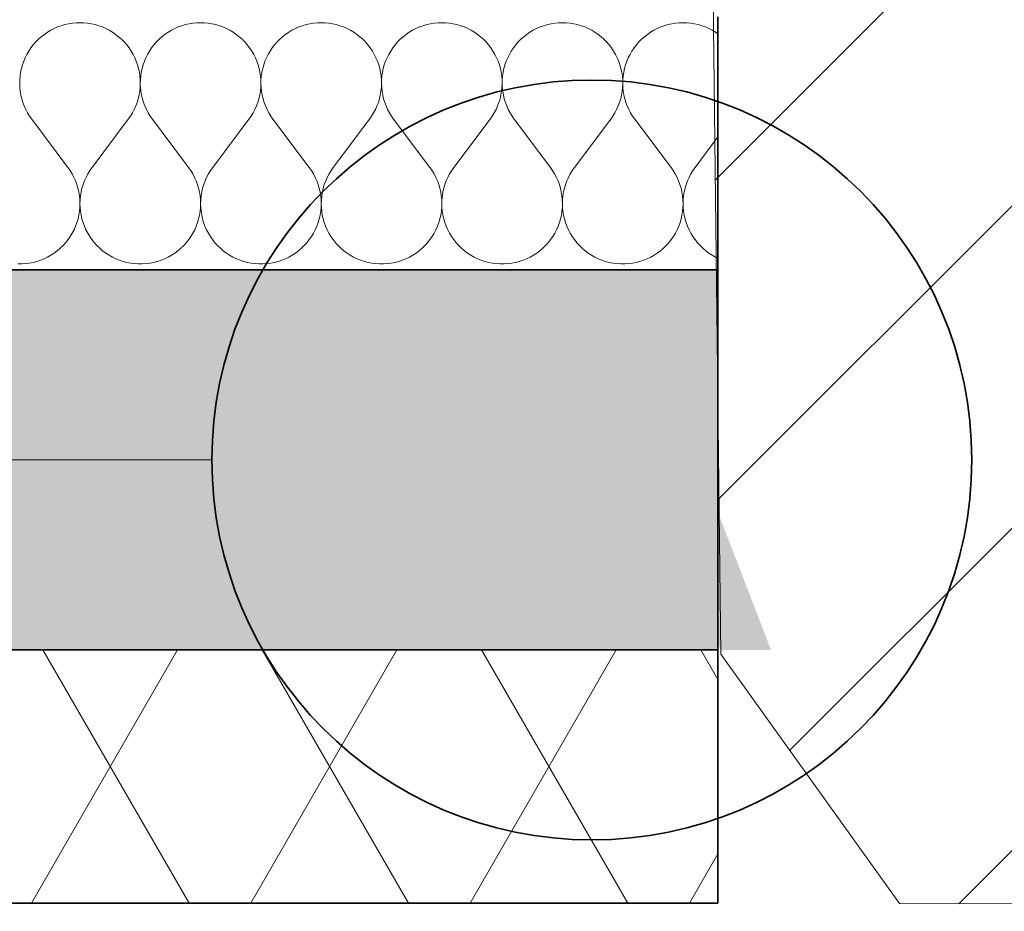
# Model space of a CAD drawing. Header units: millimetres. Extents: x 82175 to 237000, y 24756 to 471700.
# Tile 36 of 256: x 123315 to 124093, y 91872 to 92576. Entities that reach past the tile are written whole.
import ezdxf

# ---------------------------------------------------------------- set-up
doc = ezdxf.new("R2010")
doc.units = ezdxf.units.MM
doc.linetypes.add('Kropki i Kreski', pattern=[6.702778, 3.527778, -1.763889, 0, -1.411111])
for name, color, linetype in [('- A - ocieplenie', 8, 'Continuous'), ('Konstrukcja - Siatka mod', 8, 'Continuous'), ('Konstrukcja - Ściany zewnętrzne', 8, 'Continuous')]:
    doc.layers.add(name, color=color, linetype=linetype)
doc.styles.add('STYL_AUTOMATYCZNY_1', font='arial.ttf')

# ---------------------------------------------------------------- blocks, each defined once
blk = doc.blocks.new('*X11')
at = {"layer": '- A - ocieplenie', "linetype": 'Continuous', "lineweight": 13, "ltscale": 100}
for p, q in [((50508.48, 102104.19), (50505.59, 102103.34)), ((50511.42, 102104.85), (50508.48, 102104.19)), ((50514.39, 102105.33), (50511.42, 102104.85)), ((50517.39, 102105.61), (50514.39, 102105.33)), ((50520.4, 102105.71), (50517.39, 102105.61)), ((50523.41, 102105.61), (50520.4, 102105.71)), ((50526.41, 102105.33), (50523.41, 102105.61)), ((50529.38, 102104.85), (50526.41, 102105.33)), ((50532.32, 102104.19), (50529.38, 102104.85)), ((50535.21, 102103.34), (50532.32, 102104.19)), ((50603.72, 102104.19), (50600.83, 102103.34)), ((50606.66, 102104.85), (50603.72, 102104.19)), ((50609.63, 102105.33), (50606.66, 102104.85)), ((50612.63, 102105.61), (50609.63, 102105.33)), ((50615.64, 102105.71), (50612.63, 102105.61)), ((50618.65, 102105.61), (50615.64, 102105.71)), ((50621.65, 102105.33), (50618.65, 102105.61)), ((50624.62, 102104.85), (50621.65, 102105.33)), ((50627.56, 102104.19), (50624.62, 102104.85)), ((50630.45, 102103.34), (50627.56, 102104.19)), ((50698.95, 102104.19), (50696.06, 102103.34)), ((50701.89, 102104.85), (50698.95, 102104.19)), ((50704.87, 102105.33), (50701.89, 102104.85)), ((50707.87, 102105.61), (50704.87, 102105.33)), ((50710.88, 102105.71), (50707.87, 102105.61)), ((50713.89, 102105.61), (50710.88, 102105.71)), ((50716.89, 102105.33), (50713.89, 102105.61)), ((50719.86, 102104.85), (50716.89, 102105.33)), ((50722.8, 102104.19), (50719.86, 102104.85)), ((50725.69, 102103.34), (50722.8, 102104.19)), ((50794.19, 102104.19), (50791.3, 102103.34)), ((50797.13, 102104.85), (50794.19, 102104.19)), ((50800.11, 102105.33), (50797.13, 102104.85)), ((50803.1, 102105.61), (50800.11, 102105.33)), ((50806.12, 102105.71), (50803.1, 102105.61)), ((50809.13, 102105.61), (50806.12, 102105.71)), ((50812.12, 102105.33), (50809.13, 102105.61)), ((50815.1, 102104.85), (50812.12, 102105.33)), ((50818.04, 102104.19), (50815.1, 102104.85)), ((50820.93, 102103.34), (50818.04, 102104.19)), ((50889.43, 102104.19), (50886.54, 102103.34)), ((50892.37, 102104.85), (50889.43, 102104.19)), ((50895.34, 102105.33), (50892.37, 102104.85)), ((50898.34, 102105.61), (50895.34, 102105.33)), ((50901.35, 102105.71), (50898.34, 102105.61)), ((50904.36, 102105.61), (50901.35, 102105.71)), ((50907.36, 102105.33), (50904.36, 102105.61)), ((50910.34, 102104.85), (50907.36, 102105.33)), ((50913.28, 102104.19), (50910.34, 102104.85)), ((50916.17, 102103.34), (50913.28, 102104.19)), ((50984.67, 102104.19), (50981.78, 102103.34)), ((50987.61, 102104.85), (50984.67, 102104.19)), ((50990.58, 102105.33), (50987.61, 102104.85)), ((50993.58, 102105.61), (50990.58, 102105.33)), ((50996.59, 102105.71), (50993.58, 102105.61)), ((50999.6, 102105.61), (50996.59, 102105.71)), ((51002.6, 102105.33), (50999.6, 102105.61)), ((51005.58, 102104.85), (51002.6, 102105.33)), ((51008.51, 102104.19), (51005.58, 102104.85)), ((51011.4, 102103.34), (51008.51, 102104.19)), ((50492.24, 102096.49), (50489.87, 102094.63)), ((50494.73, 102098.19), (50492.24, 102096.49)), ((50497.32, 102099.74), (50494.73, 102098.19)), ((50499.99, 102101.11), (50497.32, 102099.74)), ((50502.76, 102102.32), (50499.99, 102101.11)), ((50505.59, 102103.34), (50502.76, 102102.32)), ((50538.05, 102102.32), (50535.21, 102103.34)), ((50540.81, 102101.11), (50538.05, 102102.32)), ((50543.49, 102099.74), (50540.81, 102101.11)), ((50546.07, 102098.19), (50543.49, 102099.74)), ((50548.56, 102096.49), (50546.07, 102098.19)), ((50550.93, 102094.63), (50548.56, 102096.49)), ((50587.48, 102096.49), (50585.11, 102094.63)), ((50589.97, 102098.19), (50587.48, 102096.49)), ((50592.55, 102099.74), (50589.97, 102098.19)), ((50595.23, 102101.11), (50592.55, 102099.74)), ((50597.99, 102102.32), (50595.23, 102101.11)), ((50600.83, 102103.34), (50597.99, 102102.32)), ((50633.28, 102102.32), (50630.45, 102103.34)), ((50636.04, 102101.11), (50633.28, 102102.32)), ((50638.72, 102099.74), (50636.04, 102101.11)), ((50641.31, 102098.19), (50638.72, 102099.74)), ((50643.8, 102096.49), (50641.31, 102098.19)), ((50646.17, 102094.63), (50643.8, 102096.49)), ((50682.72, 102096.49), (50680.35, 102094.63)), ((50685.2, 102098.19), (50682.72, 102096.49)), ((50687.79, 102099.74), (50685.2, 102098.19)), ((50690.47, 102101.11), (50687.79, 102099.74)), ((50693.23, 102102.32), (50690.47, 102101.11)), ((50696.06, 102103.34), (50693.23, 102102.32)), ((50728.52, 102102.32), (50725.69, 102103.34)), ((50731.28, 102101.11), (50728.52, 102102.32)), ((50733.96, 102099.74), (50731.28, 102101.11)), ((50736.55, 102098.19), (50733.96, 102099.74)), ((50739.03, 102096.49), (50736.55, 102098.19)), ((50741.41, 102094.63), (50739.03, 102096.49)), ((50777.96, 102096.49), (50775.59, 102094.63)), ((50780.44, 102098.19), (50777.96, 102096.49)), ((50783.03, 102099.74), (50780.44, 102098.19)), ((50785.71, 102101.11), (50783.03, 102099.74)), ((50788.47, 102102.32), (50785.71, 102101.11)), ((50791.3, 102103.34), (50788.47, 102102.32)), ((50823.76, 102102.32), (50820.93, 102103.34)), ((50826.52, 102101.11), (50823.76, 102102.32)), ((50829.2, 102099.74), (50826.52, 102101.11)), ((50831.79, 102098.19), (50829.2, 102099.74)), ((50834.27, 102096.49), (50831.79, 102098.19)), ((50836.64, 102094.63), (50834.27, 102096.49)), ((50873.2, 102096.49), (50870.82, 102094.63)), ((50875.68, 102098.19), (50873.2, 102096.49)), ((50878.27, 102099.74), (50875.68, 102098.19)), ((50880.95, 102101.11), (50878.27, 102099.74)), ((50883.71, 102102.32), (50880.95, 102101.11)), ((50886.54, 102103.34), (50883.71, 102102.32)), ((50919, 102102.32), (50916.17, 102103.34)), ((50921.76, 102101.11), (50919, 102102.32)), ((50924.44, 102099.74), (50921.76, 102101.11)), ((50927.03, 102098.19), (50924.44, 102099.74)), ((50929.51, 102096.49), (50927.03, 102098.19)), ((50931.88, 102094.63), (50929.51, 102096.49)), ((50968.43, 102096.49), (50966.06, 102094.63)), ((50970.92, 102098.19), (50968.43, 102096.49)), ((50973.51, 102099.74), (50970.92, 102098.19)), ((50976.19, 102101.11), (50973.51, 102099.74)), ((50978.95, 102102.32), (50976.19, 102101.11)), ((50981.78, 102103.34), (50978.95, 102102.32)), ((51014.24, 102102.32), (51011.4, 102103.34)), ((51017, 102101.11), (51014.24, 102102.32)), ((51019.68, 102099.74), (51017, 102101.11)), ((51022.26, 102098.19), (51019.68, 102099.74)), ((51024.16, 102096.89), (51022.26, 102098.19)), ((50485.5, 102090.49), (50483.53, 102088.22)), ((50487.62, 102092.63), (50485.5, 102090.49)), ((50489.87, 102094.63), (50487.62, 102092.63)), ((50553.18, 102092.63), (50550.93, 102094.63)), ((50555.3, 102090.49), (50553.18, 102092.63)), ((50557.28, 102088.22), (50555.3, 102090.49)), ((50580.74, 102090.49), (50578.76, 102088.22)), ((50582.86, 102092.63), (50580.74, 102090.49)), ((50585.11, 102094.63), (50582.86, 102092.63)), ((50648.42, 102092.63), (50646.17, 102094.63)), ((50650.53, 102090.49), (50648.42, 102092.63)), ((50652.51, 102088.22), (50650.53, 102090.49)), ((50675.98, 102090.49), (50674, 102088.22)), ((50678.1, 102092.63), (50675.98, 102090.49)), ((50680.35, 102094.63), (50678.1, 102092.63)), ((50743.65, 102092.63), (50741.41, 102094.63)), ((50745.77, 102090.49), (50743.65, 102092.63)), ((50747.75, 102088.22), (50745.77, 102090.49)), ((50771.22, 102090.49), (50769.24, 102088.22)), ((50773.34, 102092.63), (50771.22, 102090.49)), ((50775.59, 102094.63), (50773.34, 102092.63)), ((50838.89, 102092.63), (50836.64, 102094.63)), ((50841.01, 102090.49), (50838.89, 102092.63)), ((50842.99, 102088.22), (50841.01, 102090.49)), ((50866.46, 102090.49), (50864.48, 102088.22)), ((50868.58, 102092.63), (50866.46, 102090.49)), ((50870.82, 102094.63), (50868.58, 102092.63)), ((50934.13, 102092.63), (50931.88, 102094.63)), ((50936.25, 102090.49), (50934.13, 102092.63)), ((50938.23, 102088.22), (50936.25, 102090.49)), ((50961.7, 102090.49), (50959.72, 102088.22)), ((50963.81, 102092.63), (50961.7, 102090.49)), ((50966.06, 102094.63), (50963.81, 102092.63)), ((50480.02, 102083.32), (50478.5, 102080.72)), ((50481.69, 102085.83), (50480.02, 102083.32)), ((50483.53, 102088.22), (50481.69, 102085.83)), ((50559.11, 102085.83), (50557.28, 102088.22)), ((50560.78, 102083.32), (50559.11, 102085.83)), ((50562.3, 102080.72), (50560.78, 102083.32)), ((50575.26, 102083.32), (50573.74, 102080.72)), ((50576.93, 102085.83), (50575.26, 102083.32)), ((50578.76, 102088.22), (50576.93, 102085.83)), ((50654.34, 102085.83), (50652.51, 102088.22)), ((50656.02, 102083.32), (50654.34, 102085.83)), ((50657.54, 102080.72), (50656.02, 102083.32)), ((50670.49, 102083.32), (50668.98, 102080.72)), ((50672.17, 102085.83), (50670.49, 102083.32)), ((50674, 102088.22), (50672.17, 102085.83)), ((50749.58, 102085.83), (50747.75, 102088.22)), ((50751.26, 102083.32), (50749.58, 102085.83)), ((50752.77, 102080.72), (50751.26, 102083.32)), ((50765.73, 102083.32), (50764.22, 102080.72)), ((50767.41, 102085.83), (50765.73, 102083.32)), ((50769.24, 102088.22), (50767.41, 102085.83)), ((50844.82, 102085.83), (50842.99, 102088.22)), ((50846.5, 102083.32), (50844.82, 102085.83)), ((50848.01, 102080.72), (50846.5, 102083.32)), ((50860.97, 102083.32), (50859.46, 102080.72)), ((50862.65, 102085.83), (50860.97, 102083.32)), ((50864.48, 102088.22), (50862.65, 102085.83)), ((50940.06, 102085.83), (50938.23, 102088.22)), ((50941.74, 102083.32), (50940.06, 102085.83)), ((50943.25, 102080.72), (50941.74, 102083.32)), ((50956.21, 102083.32), (50954.69, 102080.72)), ((50957.89, 102085.83), (50956.21, 102083.32)), ((50959.72, 102088.22), (50957.89, 102085.83)), ((50475.98, 102075.25), (50474.99, 102072.41)), ((50477.16, 102078.03), (50475.98, 102075.25)), ((50478.5, 102080.72), (50477.16, 102078.03)), ((50563.64, 102078.03), (50562.3, 102080.72)), ((50564.82, 102075.25), (50563.64, 102078.03)), ((50565.82, 102072.41), (50564.82, 102075.25)), ((50571.22, 102075.25), (50570.22, 102072.41)), ((50572.39, 102078.03), (50571.22, 102075.25)), ((50573.74, 102080.72), (50572.39, 102078.03)), ((50658.88, 102078.03), (50657.54, 102080.72)), ((50660.06, 102075.25), (50658.88, 102078.03)), ((50661.05, 102072.41), (50660.06, 102075.25)), ((50666.46, 102075.25), (50665.46, 102072.41)), ((50667.63, 102078.03), (50666.46, 102075.25)), ((50668.98, 102080.72), (50667.63, 102078.03)), ((50754.12, 102078.03), (50752.77, 102080.72)), ((50755.3, 102075.25), (50754.12, 102078.03)), ((50756.29, 102072.41), (50755.3, 102075.25)), ((50761.7, 102075.25), (50760.7, 102072.41)), ((50762.87, 102078.03), (50761.7, 102075.25)), ((50764.22, 102080.72), (50762.87, 102078.03)), ((50849.36, 102078.03), (50848.01, 102080.72)), ((50850.53, 102075.25), (50849.36, 102078.03)), ((50851.53, 102072.41), (50850.53, 102075.25)), ((50856.94, 102075.25), (50855.94, 102072.41)), ((50858.11, 102078.03), (50856.94, 102075.25)), ((50859.46, 102080.72), (50858.11, 102078.03)), ((50944.6, 102078.03), (50943.25, 102080.72)), ((50945.77, 102075.25), (50944.6, 102078.03)), ((50946.77, 102072.41), (50945.77, 102075.25)), ((50952.17, 102075.25), (50951.18, 102072.41)), ((50953.35, 102078.03), (50952.17, 102075.25)), ((50954.69, 102080.72), (50953.35, 102078.03)), ((50473.54, 102066.56), (50473.1, 102063.58)), ((50474.17, 102069.51), (50473.54, 102066.56)), ((50474.99, 102072.41), (50474.17, 102069.51)), ((50566.63, 102069.51), (50565.82, 102072.41)), ((50567.26, 102066.56), (50566.63, 102069.51)), ((50567.7, 102063.58), (50567.26, 102066.56)), ((50568.78, 102066.56), (50568.34, 102063.58)), ((50569.41, 102069.51), (50568.78, 102066.56)), ((50570.22, 102072.41), (50569.41, 102069.51)), ((50661.87, 102069.51), (50661.05, 102072.41)), ((50662.5, 102066.56), (50661.87, 102069.51)), ((50662.94, 102063.58), (50662.5, 102066.56)), ((50664.02, 102066.56), (50663.58, 102063.58)), ((50664.65, 102069.51), (50664.02, 102066.56)), ((50665.46, 102072.41), (50664.65, 102069.51)), ((50757.11, 102069.51), (50756.29, 102072.41)), ((50757.74, 102066.56), (50757.11, 102069.51)), ((50758.18, 102063.58), (50757.74, 102066.56)), ((50759.26, 102066.56), (50758.81, 102063.58)), ((50759.89, 102069.51), (50759.26, 102066.56)), ((50760.7, 102072.41), (50759.89, 102069.51)), ((50852.34, 102069.51), (50851.53, 102072.41)), ((50852.97, 102066.56), (50852.34, 102069.51)), ((50853.42, 102063.58), (50852.97, 102066.56)), ((50854.49, 102066.56), (50854.05, 102063.58)), ((50855.12, 102069.51), (50854.49, 102066.56)), ((50855.94, 102072.41), (50855.12, 102069.51)), ((50947.58, 102069.51), (50946.77, 102072.41)), ((50948.21, 102066.56), (50947.58, 102069.51)), ((50948.65, 102063.58), (50948.21, 102066.56)), ((50949.73, 102066.56), (50949.29, 102063.58)), ((50950.36, 102069.51), (50949.73, 102066.56)), ((50951.18, 102072.41), (50950.36, 102069.51)), ((50472.85, 102060.58), (50472.78, 102057.57)), ((50472.78, 102057.57), (50472.91, 102054.56)), ((50473.1, 102063.58), (50472.85, 102060.58)), ((50567.95, 102060.58), (50567.7, 102063.58)), ((50567.89, 102054.56), (50568.02, 102057.57)), ((50568.02, 102057.57), (50567.95, 102060.58)), ((50568.09, 102060.58), (50568.02, 102057.57)), ((50568.02, 102057.57), (50568.15, 102054.56)), ((50568.34, 102063.58), (50568.09, 102060.58)), ((50663.19, 102060.58), (50662.94, 102063.58)), ((50663.13, 102054.56), (50663.26, 102057.57)), ((50663.26, 102057.57), (50663.19, 102060.58)), ((50663.32, 102060.58), (50663.26, 102057.57)), ((50663.26, 102057.57), (50663.39, 102054.56)), ((50663.58, 102063.58), (50663.32, 102060.58)), ((50758.43, 102060.58), (50758.18, 102063.58)), ((50758.37, 102054.56), (50758.49, 102057.57)), ((50758.49, 102057.57), (50758.43, 102060.58)), ((50758.56, 102060.58), (50758.5, 102057.57)), ((50758.5, 102057.57), (50758.63, 102054.56)), ((50758.81, 102063.58), (50758.56, 102060.58)), ((50853.67, 102060.58), (50853.42, 102063.58)), ((50853.6, 102054.56), (50853.73, 102057.57)), ((50853.73, 102057.57), (50853.67, 102060.58)), ((50853.8, 102060.58), (50853.74, 102057.57)), ((50853.74, 102057.57), (50853.86, 102054.56)), ((50854.05, 102063.58), (50853.8, 102060.58)), ((50948.91, 102060.58), (50948.65, 102063.58)), ((50948.84, 102054.56), (50948.97, 102057.57)), ((50948.97, 102057.57), (50948.91, 102060.58)), ((50949.04, 102060.58), (50948.98, 102057.57)), ((50948.98, 102057.57), (50949.1, 102054.56)), ((50949.29, 102063.58), (50949.04, 102060.58)), ((50472.91, 102054.56), (50473.23, 102051.57)), ((50473.23, 102051.57), (50473.74, 102048.6)), ((50567.06, 102048.6), (50567.57, 102051.57)), ((50567.57, 102051.57), (50567.89, 102054.56)), ((50568.15, 102054.56), (50568.47, 102051.57)), ((50568.47, 102051.57), (50568.98, 102048.6)), ((50662.3, 102048.6), (50662.81, 102051.57)), ((50662.81, 102051.57), (50663.13, 102054.56)), ((50663.39, 102054.56), (50663.71, 102051.57)), ((50663.71, 102051.57), (50664.21, 102048.6)), ((50757.54, 102048.6), (50758.05, 102051.57)), ((50758.05, 102051.57), (50758.37, 102054.56)), ((50758.63, 102054.56), (50758.94, 102051.57)), ((50758.94, 102051.57), (50759.45, 102048.6)), ((50852.78, 102048.6), (50853.29, 102051.57)), ((50853.29, 102051.57), (50853.6, 102054.56)), ((50853.86, 102054.56), (50854.18, 102051.57)), ((50854.18, 102051.57), (50854.69, 102048.6)), ((50948.02, 102048.6), (50948.52, 102051.57)), ((50948.52, 102051.57), (50948.84, 102054.56)), ((50949.1, 102054.56), (50949.42, 102051.57)), ((50949.42, 102051.57), (50949.93, 102048.6)), ((50473.74, 102048.6), (50474.43, 102045.67)), ((50474.43, 102045.67), (50475.31, 102042.78)), ((50475.31, 102042.78), (50476.37, 102039.96)), ((50564.44, 102039.96), (50565.49, 102042.78)), ((50565.49, 102042.78), (50566.37, 102045.67)), ((50566.37, 102045.67), (50567.06, 102048.6)), ((50568.98, 102048.6), (50569.67, 102045.67)), ((50569.67, 102045.67), (50570.55, 102042.78)), ((50570.55, 102042.78), (50571.6, 102039.96)), ((50659.67, 102039.96), (50660.73, 102042.78)), ((50660.73, 102042.78), (50661.61, 102045.67)), ((50661.61, 102045.67), (50662.3, 102048.6)), ((50664.21, 102048.6), (50664.91, 102045.67)), ((50664.91, 102045.67), (50665.78, 102042.78)), ((50665.78, 102042.78), (50666.84, 102039.96)), ((50754.91, 102039.96), (50755.97, 102042.78)), ((50755.97, 102042.78), (50756.85, 102045.67)), ((50756.85, 102045.67), (50757.54, 102048.6)), ((50759.45, 102048.6), (50760.14, 102045.67)), ((50760.14, 102045.67), (50761.02, 102042.78)), ((50761.02, 102042.78), (50762.08, 102039.96)), ((50850.15, 102039.96), (50851.21, 102042.78)), ((50851.21, 102042.78), (50852.09, 102045.67)), ((50852.09, 102045.67), (50852.78, 102048.6)), ((50854.69, 102048.6), (50855.38, 102045.67)), ((50855.38, 102045.67), (50856.26, 102042.78)), ((50856.26, 102042.78), (50857.32, 102039.96)), ((50945.39, 102039.96), (50946.45, 102042.78)), ((50946.45, 102042.78), (50947.32, 102045.67)), ((50947.32, 102045.67), (50948.02, 102048.6)), ((50949.93, 102048.6), (50950.62, 102045.67)), ((50950.62, 102045.67), (50951.5, 102042.78)), ((50951.5, 102042.78), (50952.56, 102039.96)), ((50476.37, 102039.96), (50477.6, 102037.22)), ((50477.6, 102037.22), (50479, 102034.55)), ((50479, 102034.55), (50480.58, 102031.98)), ((50560.23, 102031.98), (50561.8, 102034.55)), ((50561.8, 102034.55), (50563.2, 102037.22)), ((50563.2, 102037.22), (50564.44, 102039.96)), ((50571.6, 102039.96), (50572.84, 102037.22)), ((50572.84, 102037.22), (50574.24, 102034.55)), ((50574.24, 102034.55), (50575.81, 102031.98)), ((50655.46, 102031.98), (50657.04, 102034.55)), ((50657.04, 102034.55), (50658.44, 102037.22)), ((50658.44, 102037.22), (50659.67, 102039.96)), ((50666.84, 102039.96), (50668.08, 102037.22)), ((50668.08, 102037.22), (50669.48, 102034.55)), ((50669.48, 102034.55), (50671.05, 102031.98)), ((50750.7, 102031.98), (50752.27, 102034.55)), ((50752.27, 102034.55), (50753.68, 102037.22)), ((50753.68, 102037.22), (50754.91, 102039.96)), ((50762.08, 102039.96), (50763.31, 102037.22)), ((50763.31, 102037.22), (50764.72, 102034.55)), ((50764.72, 102034.55), (50766.29, 102031.98)), ((50845.94, 102031.98), (50847.51, 102034.55)), ((50847.51, 102034.55), (50848.92, 102037.22)), ((50848.92, 102037.22), (50850.15, 102039.96)), ((50857.32, 102039.96), (50858.55, 102037.22)), ((50858.55, 102037.22), (50859.96, 102034.55)), ((50859.96, 102034.55), (50861.53, 102031.98)), ((50941.18, 102031.98), (50942.75, 102034.55)), ((50942.75, 102034.55), (50944.15, 102037.22)), ((50944.15, 102037.22), (50945.39, 102039.96)), ((50952.56, 102039.96), (50953.79, 102037.22)), ((50953.79, 102037.22), (50955.2, 102034.55)), ((50955.2, 102034.55), (50956.77, 102031.98)), ((50480.58, 102031.98), (50482.31, 102029.52)), ((50510.88, 101991.42), (50482.31, 102029.52)), ((50529.92, 101991.42), (50558.5, 102029.52)), ((50558.5, 102029.52), (50560.23, 102031.98)), ((50575.81, 102031.98), (50577.54, 102029.52)), ((50606.12, 101991.42), (50577.54, 102029.52)), ((50625.16, 101991.42), (50653.73, 102029.52)), ((50653.73, 102029.52), (50655.46, 102031.98)), ((50671.05, 102031.98), (50672.78, 102029.52)), ((50701.35, 101991.42), (50672.78, 102029.52)), ((50720.4, 101991.42), (50748.97, 102029.52)), ((50748.97, 102029.52), (50750.7, 102031.98)), ((50766.29, 102031.98), (50768.02, 102029.52)), ((50796.59, 101991.42), (50768.02, 102029.52)), ((50815.64, 101991.42), (50844.21, 102029.52)), ((50844.21, 102029.52), (50845.94, 102031.98)), ((50861.53, 102031.98), (50863.26, 102029.52)), ((50891.83, 101991.42), (50863.26, 102029.52)), ((50910.88, 101991.42), (50939.45, 102029.52)), ((50939.45, 102029.52), (50941.18, 102031.98)), ((50956.77, 102031.98), (50958.5, 102029.52)), ((50987.07, 101991.42), (50958.5, 102029.52)), ((51006.12, 101991.42), (51024.16, 102015.48)), ((50512.63, 101988.92), (50510.88, 101991.42)), ((50514.22, 101986.31), (50512.63, 101988.92)), ((50528.17, 101988.92), (50526.58, 101986.31)), ((50529.92, 101991.42), (50528.17, 101988.92)), ((50607.87, 101988.92), (50606.12, 101991.42)), ((50609.46, 101986.31), (50607.87, 101988.92)), ((50623.41, 101988.92), (50621.82, 101986.31)), ((50625.16, 101991.42), (50623.41, 101988.92)), ((50703.11, 101988.92), (50701.35, 101991.42)), ((50704.7, 101986.31), (50703.11, 101988.92)), ((50718.65, 101988.92), (50717.06, 101986.31)), ((50720.4, 101991.42), (50718.65, 101988.92)), ((50798.35, 101988.92), (50796.59, 101991.42)), ((50799.94, 101986.31), (50798.35, 101988.92)), ((50813.88, 101988.92), (50812.29, 101986.31)), ((50815.64, 101991.42), (50813.88, 101988.92)), ((50893.58, 101988.92), (50891.83, 101991.42)), ((50895.17, 101986.31), (50893.58, 101988.92)), ((50909.12, 101988.92), (50907.53, 101986.31)), ((50910.88, 101991.42), (50909.12, 101988.92)), ((50988.82, 101988.92), (50987.07, 101991.42)), ((50990.41, 101986.31), (50988.82, 101988.92)), ((51004.36, 101988.92), (51002.77, 101986.31)), ((51006.12, 101991.42), (51004.36, 101988.92)), ((50515.64, 101983.6), (50514.22, 101986.31)), ((50516.88, 101980.81), (50515.64, 101983.6)), ((50517.94, 101977.95), (50516.88, 101980.81)), ((50523.92, 101980.81), (50522.86, 101977.95)), ((50525.16, 101983.6), (50523.92, 101980.81)), ((50526.58, 101986.31), (50525.16, 101983.6)), ((50610.88, 101983.6), (50609.46, 101986.31)), ((50612.12, 101980.81), (50610.88, 101983.6)), ((50613.18, 101977.95), (50612.12, 101980.81)), ((50619.16, 101980.81), (50618.1, 101977.95)), ((50620.4, 101983.6), (50619.16, 101980.81)), ((50621.82, 101986.31), (50620.4, 101983.6)), ((50706.12, 101983.6), (50704.7, 101986.31)), ((50707.36, 101980.81), (50706.12, 101983.6)), ((50708.42, 101977.95), (50707.36, 101980.81)), ((50714.39, 101980.81), (50713.33, 101977.95)), ((50715.64, 101983.6), (50714.39, 101980.81)), ((50717.06, 101986.31), (50715.64, 101983.6)), ((50801.35, 101983.6), (50799.94, 101986.31)), ((50802.6, 101980.81), (50801.35, 101983.6)), ((50803.66, 101977.95), (50802.6, 101980.81)), ((50809.63, 101980.81), (50808.57, 101977.95)), ((50810.88, 101983.6), (50809.63, 101980.81)), ((50812.29, 101986.31), (50810.88, 101983.6)), ((50896.59, 101983.6), (50895.17, 101986.31)), ((50897.84, 101980.81), (50896.59, 101983.6)), ((50898.9, 101977.95), (50897.84, 101980.81)), ((50904.87, 101980.81), (50903.81, 101977.95)), ((50906.11, 101983.6), (50904.87, 101980.81)), ((50907.53, 101986.31), (50906.11, 101983.6)), ((50991.83, 101983.6), (50990.41, 101986.31)), ((50993.07, 101980.81), (50991.83, 101983.6)), ((50994.13, 101977.95), (50993.07, 101980.81)), ((51000.11, 101980.81), (50999.05, 101977.95)), ((51001.35, 101983.6), (51000.11, 101980.81)), ((51002.77, 101986.31), (51001.35, 101983.6)), ((50518.82, 101975.02), (50517.94, 101977.95)), ((50519.51, 101972.04), (50518.82, 101975.02)), ((50520, 101969.02), (50519.51, 101972.04)), ((50521.3, 101972.04), (50520.8, 101969.02)), ((50521.98, 101975.02), (50521.3, 101972.04)), ((50522.86, 101977.95), (50521.98, 101975.02)), ((50614.06, 101975.02), (50613.18, 101977.95)), ((50614.74, 101972.04), (50614.06, 101975.02)), ((50615.24, 101969.02), (50614.74, 101972.04)), ((50616.53, 101972.04), (50616.04, 101969.02)), ((50617.22, 101975.02), (50616.53, 101972.04)), ((50618.1, 101977.95), (50617.22, 101975.02)), ((50709.3, 101975.02), (50708.42, 101977.95)), ((50709.98, 101972.04), (50709.3, 101975.02)), ((50710.47, 101969.02), (50709.98, 101972.04)), ((50711.77, 101972.04), (50711.28, 101969.02)), ((50712.46, 101975.02), (50711.77, 101972.04)), ((50713.33, 101977.95), (50712.46, 101975.02)), ((50804.53, 101975.02), (50803.66, 101977.95)), ((50805.22, 101972.04), (50804.53, 101975.02)), ((50805.71, 101969.02), (50805.22, 101972.04)), ((50807.01, 101972.04), (50806.52, 101969.02)), ((50807.7, 101975.02), (50807.01, 101972.04)), ((50808.57, 101977.95), (50807.7, 101975.02)), ((50899.77, 101975.02), (50898.9, 101977.95)), ((50900.46, 101972.04), (50899.77, 101975.02)), ((50900.95, 101969.02), (50900.46, 101972.04)), ((50902.25, 101972.04), (50901.76, 101969.02)), ((50902.93, 101975.02), (50902.25, 101972.04)), ((50903.81, 101977.95), (50902.93, 101975.02)), ((50995.01, 101975.02), (50994.13, 101977.95)), ((50995.7, 101972.04), (50995.01, 101975.02)), ((50996.19, 101969.02), (50995.7, 101972.04)), ((50997.49, 101972.04), (50996.99, 101969.02)), ((50998.17, 101975.02), (50997.49, 101972.04)), ((50999.05, 101977.95), (50998.17, 101975.02)), ((50520.3, 101965.98), (50520, 101969.02)), ((50520.4, 101962.93), (50520.3, 101965.98)), ((50520.5, 101965.98), (50520.4, 101962.93)), ((50520.8, 101969.02), (50520.5, 101965.98)), ((50615.54, 101965.98), (50615.24, 101969.02)), ((50615.64, 101962.93), (50615.54, 101965.98)), ((50615.74, 101965.98), (50615.64, 101962.93)), ((50616.04, 101969.02), (50615.74, 101965.98)), ((50710.77, 101965.98), (50710.47, 101969.02)), ((50710.88, 101962.93), (50710.77, 101965.98)), ((50710.98, 101965.98), (50710.88, 101962.93)), ((50711.28, 101969.02), (50710.98, 101965.98)), ((50806.01, 101965.98), (50805.71, 101969.02)), ((50806.12, 101962.93), (50806.01, 101965.98)), ((50806.22, 101965.98), (50806.12, 101962.93)), ((50806.52, 101969.02), (50806.22, 101965.98)), ((50901.25, 101965.98), (50900.95, 101969.02)), ((50901.35, 101962.93), (50901.25, 101965.98)), ((50901.46, 101965.98), (50901.35, 101962.93)), ((50901.76, 101969.02), (50901.46, 101965.98)), ((50996.49, 101965.98), (50996.19, 101969.02)), ((50996.59, 101962.93), (50996.49, 101965.98)), ((50996.69, 101965.98), (50996.59, 101962.93)), ((50996.99, 101969.02), (50996.69, 101965.98)), ((50519.54, 101953.82), (50520.02, 101956.83)), ((50520.02, 101956.83), (50520.31, 101959.87)), ((50520.31, 101959.87), (50520.4, 101962.93)), ((50520.4, 101962.93), (50520.49, 101959.87)), ((50520.49, 101959.87), (50520.78, 101956.83)), ((50520.78, 101956.83), (50521.27, 101953.82)), ((50614.77, 101953.82), (50615.26, 101956.83)), ((50615.26, 101956.83), (50615.55, 101959.87)), ((50615.55, 101959.87), (50615.64, 101962.93)), ((50615.64, 101962.93), (50615.73, 101959.87)), ((50615.73, 101959.87), (50616.02, 101956.83)), ((50616.02, 101956.83), (50616.5, 101953.82)), ((50710.01, 101953.82), (50710.5, 101956.83)), ((50710.5, 101956.83), (50710.78, 101959.87)), ((50710.78, 101959.87), (50710.88, 101962.93)), ((50710.88, 101962.93), (50710.97, 101959.87)), ((50710.97, 101959.87), (50711.26, 101956.83)), ((50711.26, 101956.83), (50711.74, 101953.82)), ((50805.25, 101953.82), (50805.73, 101956.83)), ((50805.73, 101956.83), (50806.02, 101959.87)), ((50806.02, 101959.87), (50806.12, 101962.93)), ((50806.12, 101962.93), (50806.21, 101959.87)), ((50806.21, 101959.87), (50806.5, 101956.83)), ((50806.5, 101956.83), (50806.98, 101953.82)), ((50900.49, 101953.82), (50900.97, 101956.83)), ((50900.97, 101956.83), (50901.26, 101959.87)), ((50901.26, 101959.87), (50901.35, 101962.93)), ((50901.35, 101962.93), (50901.45, 101959.87)), ((50901.45, 101959.87), (50901.73, 101956.83)), ((50901.73, 101956.83), (50902.22, 101953.82)), ((50995.73, 101953.82), (50996.21, 101956.83)), ((50996.21, 101956.83), (50996.5, 101959.87)), ((50996.5, 101959.87), (50996.59, 101962.93)), ((50996.59, 101962.93), (50996.68, 101959.87)), ((50996.68, 101959.87), (50996.97, 101956.83)), ((50996.97, 101956.83), (50997.46, 101953.82)), ((50517.99, 101947.9), (50518.86, 101950.84)), ((50518.86, 101950.84), (50519.54, 101953.82)), ((50521.27, 101953.82), (50521.94, 101950.84)), ((50521.94, 101950.84), (50522.81, 101947.9)), ((50613.23, 101947.9), (50614.1, 101950.84)), ((50614.1, 101950.84), (50614.77, 101953.82)), ((50616.5, 101953.82), (50617.18, 101950.84)), ((50617.18, 101950.84), (50618.04, 101947.9)), ((50708.47, 101947.9), (50709.34, 101950.84)), ((50709.34, 101950.84), (50710.01, 101953.82)), ((50711.74, 101953.82), (50712.42, 101950.84)), ((50712.42, 101950.84), (50713.28, 101947.9)), ((50803.71, 101947.9), (50804.57, 101950.84)), ((50804.57, 101950.84), (50805.25, 101953.82)), ((50806.98, 101953.82), (50807.66, 101950.84)), ((50807.66, 101950.84), (50808.52, 101947.9)), ((50898.95, 101947.9), (50899.81, 101950.84)), ((50899.81, 101950.84), (50900.49, 101953.82)), ((50902.22, 101953.82), (50902.89, 101950.84)), ((50902.89, 101950.84), (50903.76, 101947.9)), ((50994.19, 101947.9), (50995.05, 101950.84)), ((50995.05, 101950.84), (50995.73, 101953.82)), ((50997.46, 101953.82), (50998.13, 101950.84)), ((50998.13, 101950.84), (50999, 101947.9)), ((50514.3, 101939.53), (50515.71, 101942.24)), ((50515.71, 101942.24), (50516.94, 101945.04)), ((50516.94, 101945.04), (50517.99, 101947.9)), ((50522.81, 101947.9), (50523.86, 101945.04)), ((50523.86, 101945.04), (50525.09, 101942.24)), ((50525.09, 101942.24), (50526.5, 101939.53)), ((50609.54, 101939.53), (50610.95, 101942.24)), ((50610.95, 101942.24), (50612.18, 101945.04)), ((50612.18, 101945.04), (50613.23, 101947.9)), ((50618.04, 101947.9), (50619.1, 101945.04)), ((50619.1, 101945.04), (50620.33, 101942.24)), ((50620.33, 101942.24), (50621.74, 101939.53)), ((50704.78, 101939.53), (50706.19, 101942.24)), ((50706.19, 101942.24), (50707.42, 101945.04)), ((50707.42, 101945.04), (50708.47, 101947.9)), ((50713.28, 101947.9), (50714.33, 101945.04)), ((50714.33, 101945.04), (50715.57, 101942.24)), ((50715.57, 101942.24), (50716.98, 101939.53)), ((50800.01, 101939.53), (50801.42, 101942.24)), ((50801.42, 101942.24), (50802.66, 101945.04)), ((50802.66, 101945.04), (50803.71, 101947.9)), ((50808.52, 101947.9), (50809.57, 101945.04)), ((50809.57, 101945.04), (50810.81, 101942.24)), ((50810.81, 101942.24), (50812.22, 101939.53)), ((50895.25, 101939.53), (50896.66, 101942.24)), ((50896.66, 101942.24), (50897.9, 101945.04)), ((50897.9, 101945.04), (50898.95, 101947.9)), ((50903.76, 101947.9), (50904.81, 101945.04)), ((50904.81, 101945.04), (50906.04, 101942.24)), ((50906.04, 101942.24), (50907.45, 101939.53)), ((50990.49, 101939.53), (50991.9, 101942.24)), ((50991.9, 101942.24), (50993.13, 101945.04)), ((50993.13, 101945.04), (50994.19, 101947.9)), ((50999, 101947.9), (51000.05, 101945.04)), ((51000.05, 101945.04), (51001.28, 101942.24)), ((51001.28, 101942.24), (51002.69, 101939.53)), ((50509.07, 101932.01), (50510.97, 101934.41)), ((50510.97, 101934.41), (50512.72, 101936.91)), ((50512.72, 101936.91), (50514.3, 101939.53)), ((50526.5, 101939.53), (50528.08, 101936.91)), ((50528.08, 101936.91), (50529.83, 101934.41)), ((50529.83, 101934.41), (50531.73, 101932.01)), ((50604.31, 101932.01), (50606.21, 101934.41)), ((50606.21, 101934.41), (50607.96, 101936.91)), ((50607.96, 101936.91), (50609.54, 101939.53)), ((50621.74, 101939.53), (50623.32, 101936.91)), ((50623.32, 101936.91), (50625.07, 101934.41)), ((50625.07, 101934.41), (50626.97, 101932.01)), ((50699.55, 101932.01), (50701.45, 101934.41)), ((50701.45, 101934.41), (50703.19, 101936.91)), ((50703.19, 101936.91), (50704.78, 101939.53)), ((50716.98, 101939.53), (50718.56, 101936.91)), ((50718.56, 101936.91), (50720.31, 101934.41)), ((50720.31, 101934.41), (50722.21, 101932.01)), ((50794.78, 101932.01), (50796.69, 101934.41)), ((50796.69, 101934.41), (50798.43, 101936.91)), ((50798.43, 101936.91), (50800.01, 101939.53)), ((50812.22, 101939.53), (50813.8, 101936.91)), ((50813.8, 101936.91), (50815.54, 101934.41)), ((50815.54, 101934.41), (50817.45, 101932.01)), ((50890.02, 101932.01), (50891.92, 101934.41)), ((50891.92, 101934.41), (50893.67, 101936.91)), ((50893.67, 101936.91), (50895.25, 101939.53)), ((50907.45, 101939.53), (50909.04, 101936.91)), ((50909.04, 101936.91), (50910.78, 101934.41)), ((50910.78, 101934.41), (50912.68, 101932.01)), ((50985.26, 101932.01), (50987.16, 101934.41)), ((50987.16, 101934.41), (50988.91, 101936.91)), ((50988.91, 101936.91), (50990.49, 101939.53)), ((51002.69, 101939.53), (51004.27, 101936.91)), ((51004.27, 101936.91), (51006.02, 101934.41)), ((51006.02, 101934.41), (51007.92, 101932.01)), ((50500.05, 101923.81), (50502.5, 101925.64)), ((50502.5, 101925.64), (50504.82, 101927.62)), ((50504.82, 101927.62), (50507.02, 101929.75)), ((50507.02, 101929.75), (50509.07, 101932.01)), ((50531.73, 101932.01), (50533.78, 101929.75)), ((50533.78, 101929.75), (50535.98, 101927.62)), ((50535.98, 101927.62), (50538.3, 101925.64)), ((50538.3, 101925.64), (50540.75, 101923.81)), ((50595.29, 101923.81), (50597.74, 101925.64)), ((50597.74, 101925.64), (50600.06, 101927.62)), ((50600.06, 101927.62), (50602.26, 101929.75)), ((50602.26, 101929.75), (50604.31, 101932.01)), ((50626.97, 101932.01), (50629.02, 101929.75)), ((50629.02, 101929.75), (50631.22, 101927.62)), ((50631.22, 101927.62), (50633.54, 101925.64)), ((50633.54, 101925.64), (50635.99, 101923.81)), ((50690.53, 101923.81), (50692.97, 101925.64)), ((50692.97, 101925.64), (50695.3, 101927.62)), ((50695.3, 101927.62), (50697.49, 101929.75)), ((50697.49, 101929.75), (50699.55, 101932.01)), ((50722.21, 101932.01), (50724.26, 101929.75)), ((50724.26, 101929.75), (50726.45, 101927.62)), ((50726.45, 101927.62), (50728.78, 101925.64)), ((50728.78, 101925.64), (50731.23, 101923.81)), ((50785.77, 101923.81), (50788.21, 101925.64)), ((50788.21, 101925.64), (50790.54, 101927.62)), ((50790.54, 101927.62), (50792.73, 101929.75)), ((50792.73, 101929.75), (50794.78, 101932.01)), ((50817.45, 101932.01), (50819.5, 101929.75)), ((50819.5, 101929.75), (50821.69, 101927.62)), ((50821.69, 101927.62), (50824.02, 101925.64)), ((50824.02, 101925.64), (50826.47, 101923.81)), ((50881, 101923.81), (50883.45, 101925.64)), ((50883.45, 101925.64), (50885.78, 101927.62)), ((50885.78, 101927.62), (50887.97, 101929.75)), ((50887.97, 101929.75), (50890.02, 101932.01)), ((50912.68, 101932.01), (50914.74, 101929.75)), ((50914.74, 101929.75), (50916.93, 101927.62)), ((50916.93, 101927.62), (50919.26, 101925.64)), ((50919.26, 101925.64), (50921.7, 101923.81)), ((50976.24, 101923.81), (50978.69, 101925.64)), ((50978.69, 101925.64), (50981.01, 101927.62)), ((50981.01, 101927.62), (50983.21, 101929.75)), ((50983.21, 101929.75), (50985.26, 101932.01)), ((51007.92, 101932.01), (51009.97, 101929.75)), ((51009.97, 101929.75), (51012.17, 101927.62)), ((51012.17, 101927.62), (51014.49, 101925.64)), ((51014.49, 101925.64), (51016.94, 101923.81)), ((50486.34, 101917.2), (50489.24, 101918.17)), ((50489.24, 101918.17), (50492.08, 101919.31)), ((50492.08, 101919.31), (50494.83, 101920.64)), ((50494.83, 101920.64), (50497.49, 101922.14)), ((50497.49, 101922.14), (50500.05, 101923.81)), ((50540.75, 101923.81), (50543.31, 101922.14)), ((50543.31, 101922.14), (50545.97, 101920.64)), ((50545.97, 101920.64), (50548.73, 101919.31)), ((50548.73, 101919.31), (50551.56, 101918.17)), ((50551.56, 101918.17), (50554.46, 101917.2)), ((50581.58, 101917.2), (50584.48, 101918.17)), ((50584.48, 101918.17), (50587.31, 101919.31)), ((50587.31, 101919.31), (50590.07, 101920.64)), ((50590.07, 101920.64), (50592.73, 101922.14)), ((50592.73, 101922.14), (50595.29, 101923.81)), ((50635.99, 101923.81), (50638.55, 101922.14)), ((50638.55, 101922.14), (50641.21, 101920.64)), ((50641.21, 101920.64), (50643.96, 101919.31)), ((50643.96, 101919.31), (50646.8, 101918.17)), ((50646.8, 101918.17), (50649.69, 101917.2)), ((50676.82, 101917.2), (50679.72, 101918.17)), ((50679.72, 101918.17), (50682.55, 101919.31)), ((50682.55, 101919.31), (50685.31, 101920.64)), ((50685.31, 101920.64), (50687.97, 101922.14)), ((50687.97, 101922.14), (50690.53, 101923.81)), ((50731.23, 101923.81), (50733.79, 101922.14)), ((50733.79, 101922.14), (50736.45, 101920.64)), ((50736.45, 101920.64), (50739.2, 101919.31)), ((50739.2, 101919.31), (50742.03, 101918.17)), ((50742.03, 101918.17), (50744.93, 101917.2)), ((50772.06, 101917.2), (50774.96, 101918.17)), ((50774.96, 101918.17), (50777.79, 101919.31)), ((50777.79, 101919.31), (50780.54, 101920.64)), ((50780.54, 101920.64), (50783.21, 101922.14)), ((50783.21, 101922.14), (50785.77, 101923.81)), ((50826.47, 101923.81), (50829.03, 101922.14)), ((50829.03, 101922.14), (50831.69, 101920.64)), ((50831.69, 101920.64), (50834.44, 101919.31)), ((50834.44, 101919.31), (50837.27, 101918.17)), ((50837.27, 101918.17), (50840.17, 101917.2)), ((50867.3, 101917.2), (50870.2, 101918.17)), ((50870.2, 101918.17), (50873.03, 101919.31)), ((50873.03, 101919.31), (50875.78, 101920.64)), ((50875.78, 101920.64), (50878.44, 101922.14)), ((50878.44, 101922.14), (50881, 101923.81)), ((50921.7, 101923.81), (50924.26, 101922.14)), ((50924.26, 101922.14), (50926.92, 101920.64)), ((50926.92, 101920.64), (50929.68, 101919.31)), ((50929.68, 101919.31), (50932.51, 101918.17)), ((50932.51, 101918.17), (50935.41, 101917.2)), ((50962.54, 101917.2), (50965.43, 101918.17)), ((50965.43, 101918.17), (50968.27, 101919.31)), ((50968.27, 101919.31), (50971.02, 101920.64)), ((50971.02, 101920.64), (50973.68, 101922.14)), ((50973.68, 101922.14), (50976.24, 101923.81)), ((51016.94, 101923.81), (51019.5, 101922.14)), ((51019.5, 101922.14), (51022.16, 101920.64)), ((51022.16, 101920.64), (51024.16, 101919.68)), ((50471.25, 101915.25), (50474.31, 101915.25)), ((50474.31, 101915.25), (50477.36, 101915.45)), ((50477.36, 101915.45), (50480.39, 101915.84)), ((50480.39, 101915.84), (50483.39, 101916.43)), ((50483.39, 101916.43), (50486.34, 101917.2)), ((50554.46, 101917.2), (50557.41, 101916.43)), ((50557.41, 101916.43), (50560.41, 101915.84)), ((50560.41, 101915.84), (50563.44, 101915.45)), ((50563.44, 101915.45), (50566.49, 101915.25)), ((50566.49, 101915.25), (50569.55, 101915.25)), ((50569.55, 101915.25), (50572.6, 101915.45)), ((50572.6, 101915.45), (50575.63, 101915.84)), ((50575.63, 101915.84), (50578.63, 101916.43)), ((50578.63, 101916.43), (50581.58, 101917.2)), ((50649.69, 101917.2), (50652.65, 101916.43)), ((50652.65, 101916.43), (50655.65, 101915.84)), ((50655.65, 101915.84), (50658.68, 101915.45)), ((50658.68, 101915.45), (50661.73, 101915.25)), ((50661.73, 101915.25), (50664.79, 101915.25)), ((50664.79, 101915.25), (50667.84, 101915.45)), ((50667.84, 101915.45), (50670.87, 101915.84)), ((50670.87, 101915.84), (50673.87, 101916.43)), ((50673.87, 101916.43), (50676.82, 101917.2)), ((50744.93, 101917.2), (50747.89, 101916.43)), ((50747.89, 101916.43), (50750.89, 101915.84)), ((50750.89, 101915.84), (50753.92, 101915.45)), ((50753.92, 101915.45), (50756.97, 101915.25)), ((50756.97, 101915.25), (50760.02, 101915.25)), ((50760.02, 101915.25), (50763.07, 101915.45)), ((50763.07, 101915.45), (50766.1, 101915.84)), ((50766.1, 101915.84), (50769.1, 101916.43)), ((50769.1, 101916.43), (50772.06, 101917.2)), ((50840.17, 101917.2), (50843.13, 101916.43)), ((50843.13, 101916.43), (50846.13, 101915.84)), ((50846.13, 101915.84), (50849.16, 101915.45)), ((50849.16, 101915.45), (50852.21, 101915.25)), ((50852.21, 101915.25), (50855.26, 101915.25)), ((50855.26, 101915.25), (50858.31, 101915.45)), ((50858.31, 101915.45), (50861.34, 101915.84)), ((50861.34, 101915.84), (50864.34, 101916.43)), ((50864.34, 101916.43), (50867.3, 101917.2)), ((50935.41, 101917.2), (50938.36, 101916.43)), ((50938.36, 101916.43), (50941.36, 101915.84)), ((50941.36, 101915.84), (50944.39, 101915.45)), ((50944.39, 101915.45), (50947.44, 101915.25)), ((50947.44, 101915.25), (50950.5, 101915.25)), ((50950.5, 101915.25), (50953.55, 101915.45)), ((50953.55, 101915.45), (50956.58, 101915.84)), ((50956.58, 101915.84), (50959.58, 101916.43)), ((50959.58, 101916.43), (50962.54, 101917.2))]:
    blk.add_line(p, q, dxfattribs=at)

msp = doc.modelspace()

# ---------------------------------------------------------------- hatches: boundary and pattern name
at = {"layer": '- A - ocieplenie', "linetype": 'Continuous', "lineweight": 13}
h = msp.add_hatch(dxfattribs=at)
h.set_pattern_fill('Izolacja_miękka_0006', color=8, style=0, pattern_type=2)
h.set_pattern_definition([(60, (-135208.59, 381186.62), (-129.90381, 75), []), (120, (-135208.59, 381186.62), (129.90381, 75), [])])
h.paths.add_polyline_path([(122330, 91878.87), (123866.6, 91878.87), (123866.6, 92078.87), (122130, 92078.87)])
at = {"linetype": 'Continuous', "lineweight": 15}
h = msp.add_hatch(dxfattribs=at)
h.set_pattern_fill('Bloczki_ceramiczne_0006', color=8, style=0, pattern_type=2)
h.set_pattern_definition([(45, (-135208.59, 381186.62), (-127.27922, 127.27922), [])])
h.paths.add_polyline_path([(123678.84, 108063.89), (123868.98, 92075.56), (124009.94, 91878.54), (126631.88, 91872.5), (126631.88, 108047.57)])
at = {"layer": 'Konstrukcja - Ściany zewnętrzne', "linetype": 'Continuous', "lineweight": 13}
msp.add_hatch(color=8, dxfattribs=at).paths.add_polyline_path([(122660, 92078.87), (123866.6, 92078.87), (123866.6, 92378.87), (122660, 92378.87)])

# ---------------------------------------------------------------- linework, layer by layer
at = {"layer": '- A - ocieplenie', "color": 8, "linetype": 'Continuous', "lineweight": 35, "ltscale": 100, "flags": 128}
for points in [[(123866.6, 92378.87), (123866.6, 92578.87)], [(122860, 92378.87), (123866.6, 92378.87)], [(123866.6, 92078.87), (122130, 92078.87)], [(123866.6, 91878.87), (123866.6, 92078.87)], [(122330, 91878.87), (123866.6, 91878.87)]]:
    msp.add_lwpolyline(points, dxfattribs=at)
at = {"color": 8, "linetype": 'Continuous', "lineweight": 13, "ltscale": 100, "flags": 128}
msp.add_lwpolyline([(123678.84, 108063.89), (123868.98, 92075.56), (124009.94, 91878.54), (126631.88, 91872.5), (126631.88, 108047.57)], close=True, dxfattribs=at)
at = {"layer": 'Konstrukcja - Siatka mod', "color": 8, "linetype": 'Kropki i Kreski', "lineweight": 13, "ltscale": 100}
msp.add_line((122467.02, 92228.87), (123467.02, 92228.87), dxfattribs=at)
at = {"layer": 'Konstrukcja - Siatka mod', "color": 8, "linetype": 'Continuous', "lineweight": 35, "ltscale": 100}
msp.add_circle((123767.02, 92228.87), 300, dxfattribs=at)
at = {"layer": 'Konstrukcja - Ściany zewnętrzne', "color": 8, "linetype": 'Continuous', "lineweight": 35, "ltscale": 100, "flags": 128}
for points in [[(123866.6, 92378.87), (122660, 92378.87)], [(123866.6, 92078.87), (123866.6, 92378.87)], [(122660, 92078.87), (123866.6, 92078.87)]]:
    msp.add_lwpolyline(points, dxfattribs=at)

# ---------------------------------------------------------------- block references
at = {"color": 8, "linetype": 'Continuous', "lineweight": 20, "ltscale": 100}
msp.add_blockref('*X11', (72842.44, -9531.59), dxfattribs=at)

# ---------------------------------------------------------------- texts
at = {"layer": 'Konstrukcja - Siatka mod', "color": 8, "linetype": 'Continuous', "lineweight": 13, "insert": (123629.81, 92378.87), "char_height": 300, "attachment_point": 1, "style": 'STYL_AUTOMATYCZNY_1'}
msp.add_mtext('\\A1;{\\pql;\\pt0;\\fArial|b0|i0|c238|p0;\\W1.000000;A}', dxfattribs=at)

doc.saveas('drawing.dxf')
